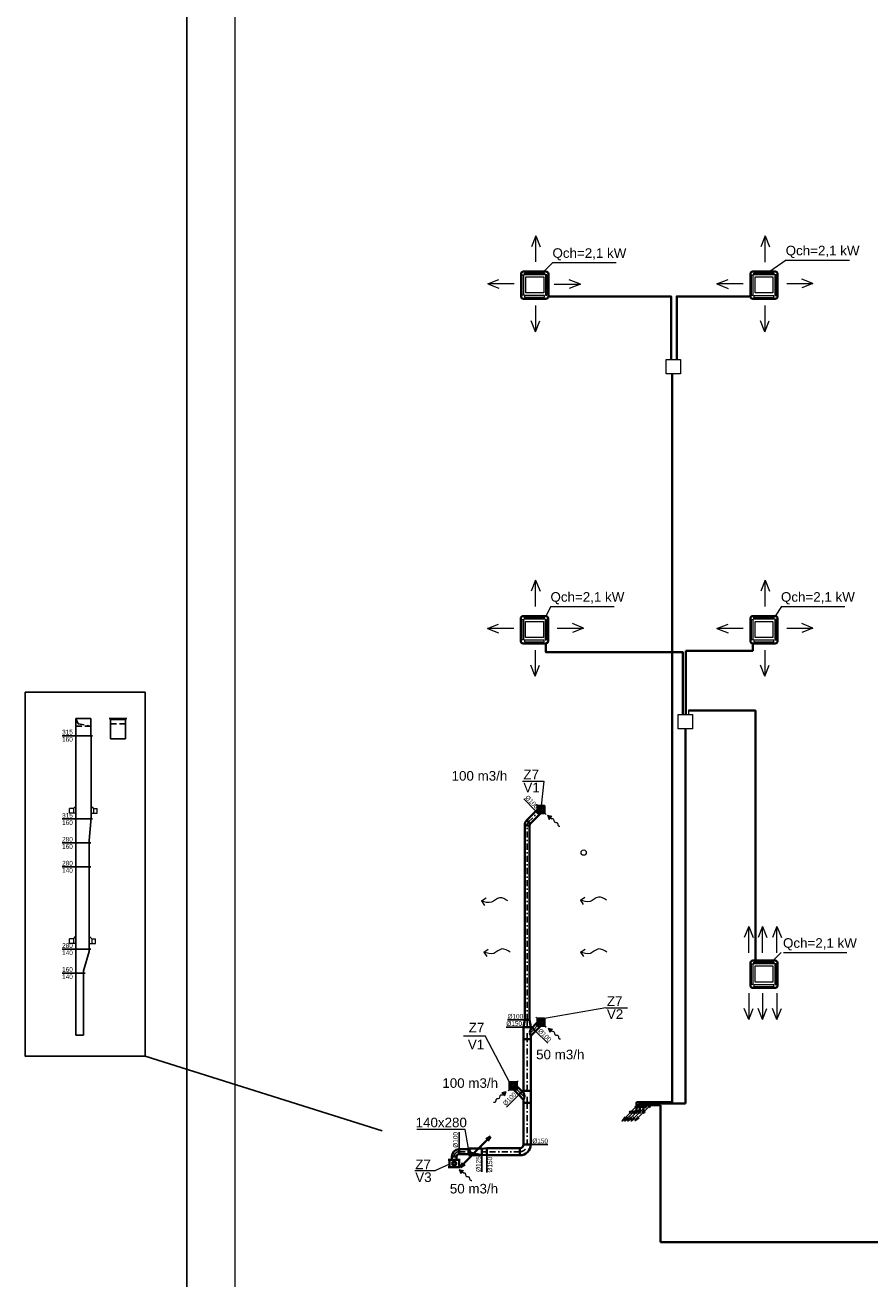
# Model space of a CAD drawing. Header units: millimetres. Extents: x 879679 to 2307614, y -211319 to 627407.
# Tile 23 of 36: x 1135860 to 1153528, y -164685 to -138483. Entities that reach past the tile are written whole.
import ezdxf
from ezdxf.enums import TextEntityAlignment as Align

# ---------------------------------------------------------------- set-up
doc = ezdxf.new("R2010")
doc.units = ezdxf.units.MM
doc.header["$LTSCALE"] = 10
doc.linetypes.add('DASHDOT', pattern=[25.4, 12.7, -6.35, 0, -6.35])
doc.linetypes.add('DASHED', pattern=[19.05, 12.7, -6.35])
doc.layers.add('AA_FORMÁTY NETISK', color=40, linetype='Continuous', plot=False)
doc.layers.add('VZT-netisk', color=71, linetype='Continuous', plot=False)
for name, color, linetype, lineweight in [('AA_FORMÁTY TISK', 7, 'Continuous', 15), ('CKSTENY_REZ', 6, 'Continuous', 50), ('Kóty_obecně', 7, 'Continuous', 25), ('Standard', 7, 'Continuous', 25), ('VZT-komponenty', 30, 'Continuous', 35), ('VZT-potrubi', 30, 'Continuous', 35), ('VZT-sipky', 50, 'Continuous', 15), ('ZAM_-_POHLEDY_Pero_č.__2', 7, 'Continuous', 13)]:
    doc.layers.add(name, color=color, linetype=linetype, lineweight=lineweight)
doc.layers.add('VZT-potrubi-popis', color=7, linetype='Continuous')
doc.styles.add('Arial_CE', font='arial.ttf')
doc.styles.get("Standard").update_dxf_attribs({"font": 'ic-simplex.shx', "width": 0.8})

# ---------------------------------------------------------------- blocks, each defined once
blk = doc.blocks.new('KOMPLEXNÍ OBJEKT_8')
at = {"layer": 'Standard', "color": 0, "linetype": 'Continuous', "lineweight": 35}
for p, q in [((-98133520, -465498230), (-98133050, -465498230)), ((-98133570, -465498750), (-98133570, -465498280)), ((-98133000, -465498280), (-98133000, -465498750)), ((-98133050, -465498800), (-98133520, -465498800))]:
    blk.add_line(p, q, dxfattribs=at)
at = {"layer": 'Standard', "color": 0, "linetype": 'Continuous', "lineweight": 13}
for points in [[(-98133545, -465498300), (-98133517, -465498300), (-98133517, -465498727), (-98133545, -465498727), (-98133545, -465498300)], [(-98133079, -465498261), (-98133079, -465498296), (-98133496, -465498296), (-98133496, -465498261), (-98133079, -465498261)], [(-98133097, -465498341), (-98133097, -465498676), (-98133472, -465498676), (-98133472, -465498341), (-98133097, -465498341)], [(-98133031, -465498300), (-98133058, -465498300), (-98133058, -465498727), (-98133031, -465498727), (-98133031, -465498300)], [(-98133079, -465498769), (-98133079, -465498734), (-98133496, -465498734), (-98133496, -465498769), (-98133079, -465498769)]]:
    blk.add_lwpolyline(points, close=True, dxfattribs=at)
at = {"layer": 'Standard', "color": 0, "linetype": 'Continuous', "lineweight": 35}
for centre, start, end in [((-98133520, -465498280), 90, 180), ((-98133050, -465498280), 0, 90), ((-98133520, -465498750), 180, 270), ((-98133050, -465498750), 270, 0)]:
    blk.add_arc(centre, 50, start, end, dxfattribs=at)
blk = doc.blocks.new('KOMPLEXNÍ OBJEKT_9')
at = {"layer": 'Standard', "color": 0, "linetype": 'Continuous', "lineweight": 35}
for p, q in [((-98137650, -465498230), (-98137180, -465498230)), ((-98137700, -465498750), (-98137700, -465498280)), ((-98137130, -465498280), (-98137130, -465498750)), ((-98137180, -465498800), (-98137650, -465498800))]:
    blk.add_line(p, q, dxfattribs=at)
at = {"layer": 'Standard', "color": 0, "linetype": 'Continuous', "lineweight": 13}
for points in [[(-98137675, -465498300), (-98137647, -465498300), (-98137647, -465498727), (-98137675, -465498727), (-98137675, -465498300)], [(-98137209, -465498261), (-98137209, -465498296), (-98137626, -465498296), (-98137626, -465498261), (-98137209, -465498261)], [(-98137227, -465498341), (-98137227, -465498676), (-98137602, -465498676), (-98137602, -465498341), (-98137227, -465498341)], [(-98137161, -465498300), (-98137188, -465498300), (-98137188, -465498727), (-98137161, -465498727), (-98137161, -465498300)], [(-98137209, -465498769), (-98137209, -465498734), (-98137626, -465498734), (-98137626, -465498769), (-98137209, -465498769)]]:
    blk.add_lwpolyline(points, close=True, dxfattribs=at)
at = {"layer": 'Standard', "color": 0, "linetype": 'Continuous', "lineweight": 35}
for centre, start, end in [((-98137650, -465498280), 90, 180), ((-98137180, -465498280), 0, 90), ((-98137650, -465498750), 180, 270), ((-98137180, -465498750), 270, 0)]:
    blk.add_arc(centre, 50, start, end, dxfattribs=at)
blk = doc.blocks.new('KOMPLEXNÍ OBJEKT_10')
at = {"layer": 'Standard', "color": 0, "linetype": 'Continuous', "lineweight": 35}
for p, q in [((-98133570, -465505480), (-98133570, -465505010)), ((-98133520, -465504960), (-98133050, -465504960)), ((-98133000, -465505010), (-98133000, -465505480)), ((-98133050, -465505530), (-98133520, -465505530))]:
    blk.add_line(p, q, dxfattribs=at)
at = {"layer": 'Standard', "color": 0, "linetype": 'Continuous', "lineweight": 13}
for points in [[(-98133545, -465505029), (-98133517, -465505029), (-98133517, -465505456), (-98133545, -465505456), (-98133545, -465505029)], [(-98133079, -465504991), (-98133079, -465505025), (-98133496, -465505025), (-98133496, -465504991), (-98133079, -465504991)], [(-98133031, -465505029), (-98133058, -465505029), (-98133058, -465505456), (-98133031, -465505456), (-98133031, -465505029)], [(-98133097, -465505070), (-98133097, -465505406), (-98133472, -465505406), (-98133472, -465505070), (-98133097, -465505070)], [(-98133079, -465505499), (-98133079, -465505464), (-98133496, -465505464), (-98133496, -465505499), (-98133079, -465505499)]]:
    blk.add_lwpolyline(points, close=True, dxfattribs=at)
at = {"layer": 'Standard', "color": 0, "linetype": 'Continuous', "lineweight": 35}
for centre, start, end in [((-98133520, -465505010), 90, 180), ((-98133050, -465505010), 0, 90), ((-98133520, -465505480), 180, 270), ((-98133050, -465505480), 270, 0)]:
    blk.add_arc(centre, 50, start, end, dxfattribs=at)
blk = doc.blocks.new('KOMPLEXNÍ OBJEKT_11')
at = {"layer": 'Standard', "color": 0, "linetype": 'Continuous', "lineweight": 35}
for p, q in [((-98137700, -465505480), (-98137700, -465505010)), ((-98137650, -465504960), (-98137180, -465504960)), ((-98137130, -465505010), (-98137130, -465505480)), ((-98137180, -465505530), (-98137650, -465505530))]:
    blk.add_line(p, q, dxfattribs=at)
at = {"layer": 'Standard', "color": 0, "linetype": 'Continuous', "lineweight": 13}
for points in [[(-98137675, -465505029), (-98137647, -465505029), (-98137647, -465505456), (-98137675, -465505456), (-98137675, -465505029)], [(-98137209, -465504991), (-98137209, -465505025), (-98137626, -465505025), (-98137626, -465504991), (-98137209, -465504991)], [(-98137161, -465505029), (-98137188, -465505029), (-98137188, -465505456), (-98137161, -465505456), (-98137161, -465505029)], [(-98137227, -465505070), (-98137227, -465505406), (-98137602, -465505406), (-98137602, -465505070), (-98137227, -465505070)], [(-98137209, -465505499), (-98137209, -465505464), (-98137626, -465505464), (-98137626, -465505499), (-98137209, -465505499)]]:
    blk.add_lwpolyline(points, close=True, dxfattribs=at)
at = {"layer": 'Standard', "color": 0, "linetype": 'Continuous', "lineweight": 35}
for centre, start, end in [((-98137650, -465505010), 90, 180), ((-98137180, -465505010), 0, 90), ((-98137650, -465505480), 180, 270), ((-98137180, -465505480), 270, 0)]:
    blk.add_arc(centre, 50, start, end, dxfattribs=at)
blk = doc.blocks.new('KOMPLEXNÍ OBJEKT_12')
at = {"layer": 'Standard', "color": 0, "linetype": 'Continuous', "lineweight": 35}
for p, q in [((-98133520, -465511620), (-98133050, -465511620)), ((-98133570, -465512140), (-98133570, -465511670)), ((-98133000, -465511670), (-98133000, -465512140)), ((-98133050, -465512190), (-98133520, -465512190))]:
    blk.add_line(p, q, dxfattribs=at)
at = {"layer": 'Standard', "color": 0, "linetype": 'Continuous', "lineweight": 13}
for points in [[(-98133545, -465511689), (-98133517, -465511689), (-98133517, -465512116), (-98133545, -465512116), (-98133545, -465511689)], [(-98133079, -465511651), (-98133079, -465511685), (-98133496, -465511685), (-98133496, -465511651), (-98133079, -465511651)], [(-98133097, -465511730), (-98133097, -465512066), (-98133472, -465512066), (-98133472, -465511730), (-98133097, -465511730)], [(-98133031, -465511689), (-98133058, -465511689), (-98133058, -465512116), (-98133031, -465512116), (-98133031, -465511689)], [(-98133079, -465512159), (-98133079, -465512124), (-98133496, -465512124), (-98133496, -465512159), (-98133079, -465512159)]]:
    blk.add_lwpolyline(points, close=True, dxfattribs=at)
at = {"layer": 'Standard', "color": 0, "linetype": 'Continuous', "lineweight": 35}
for centre, start, end in [((-98133520, -465511670), 90, 180), ((-98133050, -465511670), 0, 90), ((-98133520, -465512140), 180, 270), ((-98133050, -465512140), 270, 0)]:
    blk.add_arc(centre, 50, start, end, dxfattribs=at)
blk = doc.blocks.new('KOMPLEXNÍ OBJEKT_19')
at = {"layer": 'Standard', "color": 0, "linetype": 'Continuous', "lineweight": 13}
for p, q in [((-98135316, -465514761), (-98135676, -465515122)), ((-98135406, -465514823), (-98135316, -465514761)), ((-98135316, -465514761), (-98135376, -465514849)), ((-98135615, -465515032), (-98135676, -465515122)), ((-98135676, -465515122), (-98135588, -465515062))]:
    blk.add_line(p, q, dxfattribs=at)
blk = doc.blocks.new('KOMPLEXNÍ OBJEKT_20')
at = {"layer": 'Standard', "color": 0, "linetype": 'Continuous', "lineweight": 13}
for p, q in [((-98135402, -465514767), (-98135763, -465515128)), ((-98135492, -465514829), (-98135402, -465514767)), ((-98135402, -465514767), (-98135462, -465514856)), ((-98135701, -465515038), (-98135763, -465515128)), ((-98135763, -465515128), (-98135675, -465515068))]:
    blk.add_line(p, q, dxfattribs=at)
blk = doc.blocks.new('KOMPLEXNÍ OBJEKT_21')
at = {"layer": 'Standard', "color": 0, "linetype": 'Continuous', "lineweight": 13}
for p, q in [((-98135472, -465514767), (-98135833, -465515128)), ((-98135562, -465514829), (-98135472, -465514767)), ((-98135472, -465514767), (-98135532, -465514856)), ((-98135771, -465515038), (-98135833, -465515128)), ((-98135833, -465515128), (-98135745, -465515068))]:
    blk.add_line(p, q, dxfattribs=at)
blk = doc.blocks.new('KOMPLEXNÍ OBJEKT_22')
at = {"layer": 'Standard', "color": 0, "linetype": 'Continuous', "lineweight": 13}
for p, q in [((-98135532, -465514767), (-98135893, -465515128)), ((-98135622, -465514829), (-98135532, -465514767)), ((-98135532, -465514767), (-98135592, -465514856)), ((-98135831, -465515038), (-98135893, -465515128)), ((-98135893, -465515128), (-98135805, -465515068))]:
    blk.add_line(p, q, dxfattribs=at)
blk = doc.blocks.new('KOMPLEXNÍ OBJEKT_23')
at = {"layer": 'Standard', "color": 0, "linetype": 'Continuous', "lineweight": 13}
for p, q in [((-98135592, -465514767), (-98135953, -465515128)), ((-98135682, -465514829), (-98135592, -465514767)), ((-98135592, -465514767), (-98135652, -465514856)), ((-98135891, -465515038), (-98135953, -465515128)), ((-98135953, -465515128), (-98135865, -465515068))]:
    blk.add_line(p, q, dxfattribs=at)
blk = doc.blocks.new('*U131', base_point=(0, 75))
at = {"color": 0, "lineweight": -2}
for p, q in [((0, 225), (0, 75)), ((0, 225), (0, 225)), ((0, 75), (0, 75)), ((75, 0), (225, 0)), ((75, 0), (75, 0)), ((225, 0), (225, 0))]:
    blk.add_line(p, q, dxfattribs=at)
at = {"color": 2, "linetype": 'DASHDOT', "lineweight": 25}
for p, q in [((0, 150), (0, 150)), ((150, 0), (150, 0))]:
    blk.add_line(p, q, dxfattribs=at)
at = {"color": 0, "lineweight": -2}
for radius in [225, 75]:
    blk.add_arc((0, 0), radius, 0, 90, dxfattribs=at)
at = {"color": 2, "linetype": 'DASHDOT', "lineweight": 25}
blk.add_arc((0, 0), 150, 0, 90, dxfattribs=at)
blk = doc.blocks.new('*U127', base_point=(0, 50))
at = {"color": 0, "lineweight": -2}
for p, q in [((0, 150), (0, 50)), ((0, 150), (0, 150)), ((0, 50), (0, 50)), ((50, 0), (150, 0)), ((50, 0), (50, 0)), ((150, 0), (150, 0))]:
    blk.add_line(p, q, dxfattribs=at)
at = {"color": 2, "linetype": 'DASHDOT', "lineweight": 25}
for p, q in [((0, 100), (0, 100)), ((100, 0), (100, 0))]:
    blk.add_line(p, q, dxfattribs=at)
at = {"color": 0, "lineweight": -2}
for radius in [150, 50]:
    blk.add_arc((0, 0), radius, 0, 90, dxfattribs=at)
at = {"color": 2, "linetype": 'DASHDOT', "lineweight": 25}
blk.add_arc((0, 0), 100, 0, 90, dxfattribs=at)
blk = doc.blocks.new('*U122', base_point=(250, 150))
at = {"color": 0, "linetype": 'ByBlock', "lineweight": -2}
for p, q in [((0, 150), (0, 0)), ((0, 150), (67, 150)), ((250, 0), (0, 0)), ((67, 150), (167, 250)), ((167, 250), (238, 180)), ((238, 180), (208, 150)), ((208, 150), (250, 150)), ((250, 150), (250, 0))]:
    blk.add_line(p, q, dxfattribs=at)
at = {"color": 2, "linetype": 'DASHDOT', "lineweight": 25}
for p, q in [((0, 75), (250, 75)), ((202, 215), (63, 75))]:
    blk.add_line(p, q, dxfattribs=at)
at = {"color": 0, "linetype": 'ByBlock', "lineweight": -2}
blk.add_arc((138, 291), 158, 243.4349, 296.5651, dxfattribs=at)
blk = doc.blocks.new('*U93')
at = {"color": 2, "linetype": 'DASHDOT', "lineweight": 25}
for p, q in [((-106, 0), (106, 0)), ((0, 106), (0, -106))]:
    blk.add_line(p, q, dxfattribs=at)
at = {"color": 0, "linetype": 'ByBlock', "lineweight": -2}
for radius in [75.6, 50]:
    blk.add_circle((0, 0), radius, dxfattribs=at)
blk = doc.blocks.new('*U111')
at = {"color": 0, "linetype": 'ByBlock', "lineweight": -2}
for p, q in [((100, 100), (0, 100)), ((0, 0), (0, 100)), ((0, 0), (100, 0))]:
    blk.add_line(p, q, dxfattribs=at)
at = {"color": 2, "linetype": 'DASHDOT', "lineweight": 25}
for p, q in [((0, 50), (250, 50)), ((100, 200), (100, -100))]:
    blk.add_line(p, q, dxfattribs=at)
at = {"color": 2, "linetype": 'DASHED', "lineweight": 25}
for centre, radius, start, end in [((100, 50), 50, 90, 270), ((150, 50), 70.7, 135, 225)]:
    blk.add_arc(centre, radius, start, end, dxfattribs=at)
at = {"color": 0, "linetype": 'ByBlock', "lineweight": -2}
blk.add_arc((100, 50), 50, 270, 90, dxfattribs=at)
blk = doc.blocks.new('*U85', base_point=(28, -713))
at = {"linetype": 'ByBlock'}
blk.add_hatch(color=0, dxfattribs=at).paths.add_polyline_path([(791, -713), (614, -619), (614, -808)])
at = {"color": 0, "linetype": 'ByBlock', "lineweight": -2}
for p, q in [((551, -713), (614, -713)), ((791, -713), (614, -619)), ((614, -619), (614, -808)), ((791, -713), (614, -808))]:
    blk.add_line(p, q, dxfattribs=at)
blk.add_lwpolyline([(551, -713), (527, -744), (503, -758), (479, -760), (455, -751), (432, -737), (410, -721), (388, -706), (367, -696), (348, -693), (329, -696), (311, -705), (293, -716), (276, -728), (260, -738), (243, -746), (227, -749), (211, -746), (195, -738), (179, -727), (162, -713), (146, -700), (130, -689), (114, -681), (98, -678), (81, -681), (65, -689), (49, -699), (32, -711), (28, -713)], dxfattribs=at)
blk = doc.blocks.new('*U125', base_point=(0, -75))
at = {"color": 0, "linetype": 'ByBlock', "lineweight": -2}
for p, q in [((0, 75), (150, 50)), ((0, 75), (0, -75)), ((0, 75), (0, 75)), ((150, 50), (150, -50)), ((150, 50), (150, 50)), ((150, -50), (0, -75)), ((0, -75), (0, -75)), ((150, -50), (150, -50))]:
    blk.add_line(p, q, dxfattribs=at)
at = {"color": 2, "linetype": 'DASHDOT', "lineweight": 25}
blk.add_line((0, 0), (150, 0), dxfattribs=at)
blk = doc.blocks.new('*U138', base_point=(140, 0))
at = {"linetype": 'ByBlock'}
for points in [[(45, 235), (0, 280), (0, 0)], [(140, 280), (0, 280), (45, 235)]]:
    blk.add_hatch(color=0, dxfattribs=at).paths.add_polyline_path(points)
at = {"color": 0, "linetype": 'ByBlock', "lineweight": -2}
for p, q in [((0, 0), (0, 280)), ((0, 280), (140, 280)), ((140, 280), (45, 235)), ((140, 280), (140, 0)), ((45, 235), (0, 0)), ((140, 0), (0, 0))]:
    blk.add_line(p, q, dxfattribs=at)
blk = doc.blocks.new('*U139', base_point=(0, 50))
at = {"color": 0, "linetype": 'ByBlock', "lineweight": -2}
for p, q in [((0, 100), (0, 0)), ((199.733, 100), (0, 100)), ((0, 0), (199.733, 0)), ((199.733, 0), (199.733, 100))]:
    blk.add_line(p, q, dxfattribs=at)
at = {"color": 2, "linetype": 'DASHDOT', "lineweight": 25}
blk.add_line((0, 50), (199.733, 50), dxfattribs=at)
blk = doc.blocks.new('*U140', base_point=(0, -75))
at = {"color": 0, "linetype": 'ByBlock', "lineweight": -2}
for p, q in [((0, 75), (100, 62.5)), ((0, 75), (0, -75)), ((0, 75), (0, 75)), ((100, 62.5), (100, -62.5)), ((100, 62.5), (100, 62.5)), ((100, -62.5), (0, -75)), ((0, -75), (0, -75)), ((100, -62.5), (100, -62.5))]:
    blk.add_line(p, q, dxfattribs=at)
at = {"color": 2, "linetype": 'DASHDOT', "lineweight": 25}
blk.add_line((0, 0), (100, 0), dxfattribs=at)
blk = doc.blocks.new('*U141', base_point=(694.7, 75))
at = {"color": 0, "linetype": 'ByBlock', "lineweight": -2}
for p, q in [((0, 150), (0, 0)), ((694.7, 150), (0, 150)), ((0, 0), (694.7, 0)), ((694.7, 0), (694.7, 150))]:
    blk.add_line(p, q, dxfattribs=at)
at = {"color": 2, "linetype": 'DASHDOT', "lineweight": 25}
blk.add_line((0, 75), (694.7, 75), dxfattribs=at)
blk = doc.blocks.new('*U142', base_point=(870.127, 75))
at = {"color": 0, "linetype": 'ByBlock', "lineweight": -2}
for p, q in [((0, 150), (0, 0)), ((870.127, 150), (0, 150)), ((0, 0), (870.127, 0)), ((870.127, 0), (870.127, 150))]:
    blk.add_line(p, q, dxfattribs=at)
at = {"color": 2, "linetype": 'DASHDOT', "lineweight": 25}
blk.add_line((0, 75), (870.127, 75), dxfattribs=at)
blk = doc.blocks.new('*U143', base_point=(0, 50))
at = {"color": 0, "linetype": 'ByBlock', "lineweight": -2}
for p, q in [((0, 100), (0, 0)), ((115.96, 100), (0, 100)), ((0, 0), (115.96, 0)), ((115.96, 0), (115.96, 100))]:
    blk.add_line(p, q, dxfattribs=at)
at = {"color": 2, "linetype": 'DASHDOT', "lineweight": 25}
blk.add_line((0, 50), (115.96, 50), dxfattribs=at)
blk = doc.blocks.new('*U144', base_point=(0, 50))
at = {"color": 0, "linetype": 'ByBlock', "lineweight": -2}
for p, q in [((0, 100), (0, 0)), ((113.532, 100), (0, 100)), ((0, 0), (113.532, 0)), ((113.532, 0), (113.532, 100))]:
    blk.add_line(p, q, dxfattribs=at)
at = {"color": 2, "linetype": 'DASHDOT', "lineweight": 25}
blk.add_line((0, 50), (113.532, 50), dxfattribs=at)
blk = doc.blocks.new('*U145', base_point=(1083.175, 75))
at = {"color": 0, "linetype": 'ByBlock', "lineweight": -2}
for p, q in [((0, 150), (0, 0)), ((1083.175, 150), (0, 150)), ((0, 0), (1083.175, 0)), ((1083.175, 0), (1083.175, 150))]:
    blk.add_line(p, q, dxfattribs=at)
at = {"color": 2, "linetype": 'DASHDOT', "lineweight": 25}
blk.add_line((0, 75), (1083.175, 75), dxfattribs=at)
blk = doc.blocks.new('*U146', base_point=(100, 0))
at = {"color": 0, "lineweight": -2}
for p, q in [((106, 106), (35, 35)), ((35, 35), (35, 35)), ((50, 0), (150, 0)), ((50, 0), (50, 0)), ((106, 106), (106, 106)), ((150, 0), (150, 0))]:
    blk.add_line(p, q, dxfattribs=at)
at = {"color": 2, "linetype": 'DASHDOT', "lineweight": 25}
for p, q in [((71, 71), (71, 71)), ((100, 0), (100, 0))]:
    blk.add_line(p, q, dxfattribs=at)
at = {"color": 0, "lineweight": -2}
for radius in [50, 150]:
    blk.add_arc((0, 0), radius, 0, 45, dxfattribs=at)
at = {"color": 2, "linetype": 'DASHDOT', "lineweight": 25}
blk.add_arc((0, 0), 100, 0, 45, dxfattribs=at)
blk = doc.blocks.new('*U147', base_point=(270, 50))
at = {"color": 0, "linetype": 'ByBlock', "lineweight": -2}
for p, q in [((0, 100), (0, 0)), ((270, 100), (0, 100)), ((0, 0), (270, 0)), ((270, 0), (270, 100))]:
    blk.add_line(p, q, dxfattribs=at)
at = {"color": 2, "linetype": 'DASHDOT', "lineweight": 25}
blk.add_line((0, 50), (270, 50), dxfattribs=at)
blk = doc.blocks.new('*U148', base_point=(0, 50))
at = {"color": 0, "linetype": 'ByBlock', "lineweight": -2}
for p, q in [((0, 100), (0, 0)), ((4066, 100), (0, 100)), ((0, 0), (4066, 0)), ((4066, 0), (4066, 100))]:
    blk.add_line(p, q, dxfattribs=at)
at = {"color": 2, "linetype": 'DASHDOT', "lineweight": 25}
blk.add_line((0, 50), (4066, 50), dxfattribs=at)
blk = doc.blocks.new('*U103', base_point=(137, -614))
at = {"color": 0, "linetype": 'ByBlock', "lineweight": -2}
for p, q in [((137, -614), (586, -614)), ((586, -614), (485, -589)), ((586, -614), (485, -639))]:
    blk.add_line(p, q, dxfattribs=at)
blk = doc.blocks.new('*U383')
at = {"color": 0, "linetype": 'ByBlock', "lineweight": -2}
for p, q in [((0, 160), (0, 190)), ((1300, 160), (0, 160)), ((0, 160), (0, 0)), ((0, 0), (1300, 0)), ((0, 0), (0, -30)), ((1300, 0), (1300, 160))]:
    blk.add_line(p, q, dxfattribs=at)
blk = doc.blocks.new('*U384', base_point=(500, 0))
at = {"color": 0, "linetype": 'ByBlock', "lineweight": -2}
for p, q in [((0, 0), (0, 30)), ((0, 0), (0, 0)), ((0, -160), (0, 0)), ((0, 0), (500, 0)), ((500, 0), (500, 30)), ((500, 0), (500, 0)), ((500, 0), (500, -280)), ((50, -160), (0, -160)), ((0, -160), (0, -160)), ((0, -160), (0, -190)), ((450, -280), (50, -160)), ((450, -280), (500, -280)), ((500, -280), (500, -310)), ((500, -280), (500, -280))]:
    blk.add_line(p, q, dxfattribs=at)
blk = doc.blocks.new('*U385')
at = {"color": 0, "linetype": 'ByBlock', "lineweight": -2}
for p, q in [((0, 280), (0, 310)), ((1720, 280), (0, 280)), ((0, 280), (0, 0)), ((1720, 280), (1720, 310)), ((1720, 0), (1720, 280)), ((0, 0), (0, -30)), ((0, 0), (1720, 0)), ((1720, 0), (1720, -30))]:
    blk.add_line(p, q, dxfattribs=at)
blk = doc.blocks.new('*U386', base_point=(500, 280))
at = {"color": 0, "linetype": 'ByBlock', "lineweight": -2}
for p, q in [((0, 280), (0, 310)), ((50, 280), (0, 280)), ((0, 0), (0, 280)), ((50, 280), (450, 280)), ((450, 280), (500, 280)), ((500, 280), (500, 310)), ((500, 0), (500, 280)), ((50, 0), (0, 0)), ((0, 0), (0, -30)), ((50, 0), (450, 0)), ((450, 0), (500, 0)), ((500, 0), (500, -30))]:
    blk.add_line(p, q, dxfattribs=at)
blk = doc.blocks.new('*U387', base_point=(500, 0))
at = {"color": 0, "linetype": 'ByBlock', "lineweight": -2}
for p, q in [((0, 0), (0, 30)), ((0, 0), (0, 0)), ((0, -280), (0, 0)), ((0, 0), (500, 0)), ((500, 0), (500, 30)), ((500, 0), (500, 0)), ((500, 0), (500, -315)), ((50, -280), (0, -280)), ((0, -280), (0, -280)), ((0, -280), (0, -310)), ((450, -315), (50, -280)), ((450, -315), (500, -315)), ((500, -315), (500, -345)), ((500, -315), (500, -315))]:
    blk.add_line(p, q, dxfattribs=at)
blk = doc.blocks.new('*U388', base_point=(360, 315))
at = {"color": 0, "linetype": 'ByBlock', "lineweight": -2}
for p, q in [((0, 315), (0, 345)), ((0, 315), (0, 315)), ((0, 315), (360, 315)), ((0, 315), (0, 0)), ((360, 315), (360, 0)), ((0, 0), (0, 0)), ((0, 0), (0, -30)), ((200, 0), (0, 0)), ((360, 0), (200, 0))]:
    blk.add_line(p, q, dxfattribs=at)
at = {"color": 2, "linetype": 'DASHED', "lineweight": 25}
for p, q in [((200, 315), (200, 0)), ((200, 0), (200, 315)), ((250, 265), (200, 0)), ((360, 315), (250, 265))]:
    blk.add_line(p, q, dxfattribs=at)
blk = doc.blocks.new('*U389', base_point=(0, 158))
at = {"color": 0, "linetype": 'ByBlock', "lineweight": -2}
for p, q in [((0, 315), (0, 345)), ((1740, 315), (0, 315)), ((0, 315), (0, 0)), ((1740, 315), (1740, 345)), ((1740, 0), (1740, 315)), ((0, 0), (0, -30)), ((0, 0), (1740, 0)), ((1740, 0), (1740, -30))]:
    blk.add_line(p, q, dxfattribs=at)
blk = doc.blocks.new('*U390', base_point=(75, 0))
at = {"color": 0, "linetype": 'ByBlock', "lineweight": -2}
for p, q in [((0, 224), (0, -24)), ((150, 200), (0, 200)), ((0, 0), (150, 0)), ((150, -24), (150, 224))]:
    blk.add_line(p, q, dxfattribs=at)
at = {"color": 2, "linetype": 'ByBlock', "lineweight": 25}
for p, q in [((125, 100), (50, 143)), ((50, 143), (50, 57)), ((50, 57), (125, 100))]:
    blk.add_line(p, q, dxfattribs=at)
blk.add_circle((75, 100), 50, dxfattribs=at)
blk = doc.blocks.new('*U418', base_point=(426, 158))
at = {"color": 0, "linetype": 'ByBlock', "lineweight": -2}
for p, q in [((0, 315), (0, 345)), ((0, 315), (0, 0)), ((0, 315), (426, 315)), ((426, 315), (426, 0)), ((0, -30), (0, 0)), ((0, 0), (426, 0))]:
    blk.add_line(p, q, dxfattribs=at)
at = {"color": 2, "linetype": 'ByBlock', "lineweight": 25}
blk.add_line((22, 315), (22, 0), dxfattribs=at)
at = {"color": 2, "linetype": 'DASHED', "lineweight": 25}
blk.add_line((111, 0), (111, 315), dxfattribs=at)

msp = doc.modelspace()

# ---------------------------------------------------------------- linework, layer by layer
at = {"layer": 'AA_FORMÁTY NETISK'}
msp.add_lwpolyline([(1139245, -112281), (1139245, -196381), (1181245, -196381), (1181245, -112281)], close=True, dxfattribs=at)
at = {"layer": 'AA_FORMÁTY TISK'}
msp.add_lwpolyline([(1140245, -113281), (1140245, -195381), (1180245, -195381), (1180245, -113281)], close=True, dxfattribs=at)
at = {"layer": 'CKSTENY_REZ', "color": 0, "linetype": 'Continuous', "lineweight": 13}
for p, q in [((1145062.3, -161565.1), (1144050.2, -161565.1)), ((1145134.4, -161956.5), (1145062.3, -161565.1))]:
    msp.add_line(p, q, dxfattribs=at)
at = {"layer": 'Standard', "color": 0, "linetype": 'Continuous', "lineweight": 13, "ltscale": 1000}
for p, q in [((1146543, -142884.1, 3150), (1146450.9, -143115.7, 3150)), ((1146543, -143434.1, 3150), (1146543, -142884.1, 3150)), ((1146543, -142884.1, 3150), (1146635.1, -143115.7, 3150)), ((1151337, -142884.5, 3150), (1151244.8, -143116.1, 3150)), ((1151337, -143434.5, 3150), (1151337, -142884.5, 3150)), ((1151337, -142884.5, 3150), (1151429.1, -143116.1, 3150)), ((1146899.1, -143445.7, 3150), (1146711.2, -143633.6, 3150)), ((1146899.1, -143445.7, 3150), (1148223.2, -143445.7, 3150)), ((1151775.1, -143393.3, 3150), (1151433.1, -143634, 3150)), ((1151775.1, -143393.3, 3150), (1153099.2, -143393.3, 3150)), ((1145534.8, -143892.4, 3150), (1145766.3, -143800.3, 3150)), ((1147472.8, -143895.6), (1147241.2, -143803.5)), ((1150328.7, -143892.8, 3150), (1150560.3, -143800.6, 3150)), ((1152336.6, -143884.1, 3150), (1152105, -143792, 3150)), ((1146084.8, -143892.4, 3150), (1145534.8, -143892.4, 3150)), ((1145534.8, -143892.4, 3150), (1145766.3, -143984.5, 3150)), ((1146922.8, -143895.6), (1147472.8, -143895.6)), ((1147472.8, -143895.6), (1147241.2, -143987.8)), ((1150878.7, -143892.8, 3150), (1150328.7, -143892.8, 3150)), ((1150328.7, -143892.8, 3150), (1150560.3, -143984.9, 3150)), ((1151786.6, -143884.1, 3150), (1152336.6, -143884.1, 3150)), ((1152336.6, -143884.1, 3150), (1152105, -143976.3, 3150)), ((1146534.4, -144342, 3150), (1146534.4, -144892, 3150)), ((1151328.3, -144342.4, 3150), (1151328.3, -144892.4, 3150)), ((1146534.4, -144892, 3150), (1146442.3, -144660.4, 3150)), ((1146534.4, -144892, 3150), (1146626.5, -144660.4, 3150)), ((1151328.3, -144892.4, 3150), (1151236.2, -144660.8, 3150)), ((1151328.3, -144892.4, 3150), (1151420.5, -144660.8, 3150)), ((1146537, -150084.5, 3150), (1146444.8, -150316.1, 3150)), ((1146537, -150634.5, 3150), (1146537, -150084.5, 3150)), ((1146537, -150084.5, 3150), (1146629.1, -150316.1, 3150)), ((1151337, -150084.5, 3150), (1151244.8, -150316.1, 3150)), ((1151337, -150634.5, 3150), (1151337, -150084.5, 3150)), ((1151337, -150084.5, 3150), (1151429.1, -150316.1, 3150)), ((1146857, -150631.8, 3150), (1146746.9, -150834, 3150)), ((1146857, -150631.8, 3150), (1148181.1, -150631.8, 3150)), ((1151677, -150631.8, 3150), (1151546.9, -150834, 3150)), ((1151677, -150631.8, 3150), (1153001.1, -150631.8, 3150)), ((1145528.7, -151092.8, 3150), (1145760.3, -151000.6, 3150)), ((1146078.7, -151092.8, 3150), (1145528.7, -151092.8, 3150)), ((1145528.7, -151092.8, 3150), (1145760.3, -151184.9, 3150)), ((1146986.6, -151084.1, 3150), (1147536.6, -151084.1, 3150)), ((1147536.6, -151084.1, 3150), (1147305, -150992, 3150)), ((1147536.6, -151084.1, 3150), (1147305, -151176.3, 3150)), ((1150328.7, -151092.8, 3150), (1150560.3, -151000.6, 3150)), ((1150878.7, -151092.8, 3150), (1150328.7, -151092.8, 3150)), ((1150328.7, -151092.8, 3150), (1150560.3, -151184.9, 3150)), ((1151786.6, -151084.1, 3150), (1152336.6, -151084.1, 3150)), ((1152336.6, -151084.1, 3150), (1152105, -150992, 3150)), ((1152336.6, -151084.1, 3150), (1152105, -151176.3, 3150)), ((1146528.3, -151542.4, 3150), (1146528.3, -152092.4, 3150)), ((1151328.3, -151542.4, 3150), (1151328.3, -152092.4, 3150)), ((1146528.3, -152092.4, 3150), (1146436.2, -151860.8, 3150)), ((1146528.3, -152092.4, 3150), (1146620.5, -151860.8, 3150)), ((1151328.3, -152092.4, 3150), (1151236.2, -151860.8, 3150)), ((1151328.3, -152092.4, 3150), (1151420.5, -151860.8, 3150)), ((1146261.7, -154286), (1146711.7, -154286)), ((1146711.7, -154286), (1146649.8, -154799.8)), ((1150993, -157320.6, 3150), (1150900.8, -157552.2, 3150)), ((1150993, -157870.6, 3150), (1150993, -157320.6, 3150)), ((1150993, -157320.6, 3150), (1151085.1, -157552.2, 3150)), ((1151283, -157320.6, 3150), (1151190.8, -157552.2, 3150)), ((1151283, -157870.6, 3150), (1151283, -157320.6, 3150)), ((1151283, -157320.6, 3150), (1151375.1, -157552.2, 3150)), ((1151583, -157320.6, 3150), (1151490.8, -157552.2, 3150)), ((1151583, -157870.6, 3150), (1151583, -157320.6, 3150)), ((1151583, -157320.6, 3150), (1151675.1, -157552.2, 3150)), ((1151669.9, -157863.5, 3150), (1151482, -158051.4, 3150)), ((1151719.9, -157863.5, 3150), (1153044, -157863.5, 3150)), ((1150993, -158716.7, 3150), (1150993, -159266.7, 3150)), ((1151283, -158716.7, 3150), (1151283, -159266.7, 3150)), ((1151583, -158716.7, 3150), (1151583, -159266.7, 3150)), ((1148008, -159021.4), (1146724.8, -159244.6)), ((1148008, -159021.4), (1148458, -159021.4)), ((1150993, -159266.7, 3150), (1150900.8, -159035.1, 3150)), ((1150993, -159266.7, 3150), (1151085.1, -159035.1, 3150)), ((1151283, -159266.7, 3150), (1151190.8, -159035.1, 3150)), ((1151283, -159266.7, 3150), (1151375.1, -159035.1, 3150)), ((1151583, -159266.7, 3150), (1151490.8, -159035.1, 3150)), ((1151583, -159266.7, 3150), (1151675.1, -159035.1, 3150)), ((1145031.6, -159606.8), (1145481.6, -159606.8)), ((1145991.8, -160576.5), (1145481.6, -159606.8)), ((1144011.4, -162419.8), (1144441.4, -162419.8)), ((1144734.6, -162285.6), (1144441.4, -162419.8))]:
    msp.add_line(p, q, dxfattribs=at)
at = {"layer": 'Standard', "color": 6, "linetype": 'Continuous', "lineweight": 35, "ltscale": 1000}
for p, q in [((1149388.8, -145769.3), (1149388.8, -160990.9)), ((1149613.3, -151935), (1149613.3, -152888.5)), ((1149670.5, -153188.5), (1149670.5, -161019.2)), ((1149388.8, -160990.9), (1148644.4, -160990.9)), ((1148644.4, -161200.1), (1148644.4, -160990.9)), ((1148815.2, -161019.2), (1148714.4, -161019.2)), ((1148714.4, -161200.1), (1148714.4, -161019.2)), ((1149148.1, -161053.5), (1148794.4, -161053.5)), ((1148794.4, -161200.1), (1148794.4, -161053.5)), ((1149670.5, -161019.2), (1148815.2, -161019.2)), ((1149148.1, -163919.9), (1149148.1, -161053.5))]:
    msp.add_line(p, q, dxfattribs=at)
at = {"layer": 'Standard', "color": 6, "linetype": 'Continuous', "lineweight": 13, "ltscale": 1000}
msp.add_line((1149736.9, -152808.4), (1149736.9, -152888.5), dxfattribs=at)
at = {"layer": 'Standard', "color": 6, "linetype": 'Continuous', "lineweight": 35, "ltscale": 1000, "elevation": 3150}
for points in [[(1146802.9, -144153.6), (1149369.1, -144153.6), (1149369.1, -145469.3)], [(1151026.9, -144154), (1149486.3, -144154), (1149486.3, -145469.3)], [(1146746.9, -151404), (1146746.9, -151585.2), (1149613.3, -151585.2), (1149613.3, -152888.5)], [(1151076.9, -151404), (1151076.9, -151558.2), (1149679.3, -151558.2)]]:
    msp.add_lwpolyline(points, dxfattribs=at)
at = {"layer": 'Standard', "color": 0, "linetype": 'Continuous', "lineweight": 13}
for points in [[(1149267.2, -145469.3), (1149567.2, -145469.3), (1149567.2, -145769.3), (1149267.2, -145769.3), (1149267.2, -145469.3)], [(1149520.5, -152888.5), (1149820.5, -152888.5), (1149820.5, -153188.5), (1149520.5, -153188.5), (1149520.5, -152888.5)], [(1149520.5, -152888.5), (1149820.5, -152888.5), (1149820.5, -153188.5), (1149520.5, -153188.5), (1149520.5, -152888.5)]]:
    msp.add_lwpolyline(points, close=True, dxfattribs=at)
at = {"layer": 'Standard', "color": 6, "linetype": 'Continuous', "lineweight": 35, "ltscale": 1000}
for points in [[(1149679.3, -152888.5), (1149679.3, -151558.2)], [(1149736.9, -152808.4), (1151134, -152808.4), (1151134, -158034)], [(1153781.2, -163919.9), (1149148.1, -163919.9)]]:
    msp.add_lwpolyline(points, dxfattribs=at)
at = {"layer": 'Standard', "color": 0, "linetype": 'Continuous', "lineweight": 13}
for centre in [(1148524.4, -161200.1), (1148584.4, -161200.1), (1148644.4, -161200.1), (1148714.4, -161200.1), (1148794.4, -161200.1)]:
    msp.add_circle(centre, 25, dxfattribs=at)
at = {"layer": 'VZT-komponenty', "color": 10}
for p, q in [((1144784.6, -162196.5), (1144784.6, -162126.5)), ((1144784.6, -162126.5), (1144884.6, -162126.5)), ((1144884.6, -162126.5), (1144884.6, -162196.5)), ((1144784.6, -162196.5), (1144914.6, -162196.5)), ((1144884.6, -162196.5), (1144914.6, -162196.5))]:
    msp.add_line(p, q, dxfattribs=at)
at = {"layer": 'VZT-komponenty'}
msp.add_line((1144754.6, -162196.5), (1144784.6, -162196.5), dxfattribs=at)
at = {"layer": 'VZT-komponenty', "color": 10}
for points in [[(1146574.8, -154799.2), (1146724.8, -154799.2), (1146724.8, -154949.2), (1146574.8, -154949.2)], [(1146574.8, -159244), (1146724.8, -159244), (1146724.8, -159394), (1146574.8, -159394)], [(1146141.5, -160575.6), (1145991.5, -160575.6), (1145991.5, -160725.6), (1146141.5, -160725.6)]]:
    msp.add_lwpolyline(points, close=True, dxfattribs=at)
at = {"layer": 'VZT-netisk', "color": 2}
for p, q in [((1136923.2, -153333.5), (1136635.2, -153333.5)), ((1136923.2, -155073.5), (1136635.2, -155073.5)), ((1136923.2, -155573.5), (1136635.2, -155573.5)), ((1136923.2, -156073.5), (1136635.2, -156073.5)), ((1136923.2, -157793.5), (1136635.2, -157793.5)), ((1136923.2, -158293.5), (1136635.2, -158293.5))]:
    msp.add_line(p, q, dxfattribs=at)
at = {"layer": 'VZT-netisk', "color": 0, "linetype": 'Continuous', "lineweight": 13}
for p, q in [((1136873.2, -154854.1), (1136792.4, -154854.1)), ((1136792.4, -154954.1), (1136792.4, -154854.1)), ((1136873.2, -154854.1), (1136923.2, -154804)), ((1136873.2, -154854.1), (1136873.2, -154954.1)), ((1137288.3, -154855.4), (1137238.2, -154805.3)), ((1136923.2, -154954.1), (1136792.4, -154954.1)), ((1137238.2, -154955.4), (1137369.1, -154955.4)), ((1137288.3, -154855.4), (1137369.1, -154855.4)), ((1137288.3, -154855.4), (1137288.3, -154955.4)), ((1137369.1, -154955.4), (1137369.1, -154855.4)), ((1136792.4, -157675.4), (1136792.4, -157575.4)), ((1136873.2, -157575.4), (1136792.4, -157575.4)), ((1136923.2, -157675.4), (1136792.4, -157675.4)), ((1136873.2, -157575.4), (1136923.2, -157525.3)), ((1136873.2, -157575.4), (1136873.2, -157675.4)), ((1137253.3, -157575.4), (1137203.2, -157525.3)), ((1137203.2, -157675.4), (1137334.1, -157675.4)), ((1137253.3, -157575.4), (1137334.1, -157575.4)), ((1137253.3, -157575.4), (1137253.3, -157675.4)), ((1137334.1, -157675.4), (1137334.1, -157575.4))]:
    msp.add_line(p, q, dxfattribs=at)
at = {"layer": 'VZT-netisk'}
msp.add_lwpolyline([(1135859.7, -152424.7), (1138369.6, -152424.7), (1138369.6, -160029), (1135859.7, -160029)], close=True, dxfattribs=at)
msp.add_lwpolyline([(1138369.6, -160029), (1143330, -161593)], dxfattribs=at)
at = {"layer": 'VZT-potrubi-popis', "color": 2}
for p, q in [((1146543.7, -154910.2), (1146289.1, -154655.6)), ((1146309.1, -159273.2), (1145949.1, -159273.2)), ((1146284.1, -159423.2), (1145924.1, -159423.2)), ((1146534.3, -159506.1), (1146788.9, -159760.7)), ((1146183.9, -160839.3), (1145929.3, -161093.9)), ((1144934.6, -161976.5), (1144934.6, -161616.5)), ((1146434.1, -161876.5), (1146794.1, -161876.5)), ((1145414.4, -162089), (1145414.4, -162449)), ((1145514.4, -162101.5), (1145514.4, -162461.5))]:
    msp.add_line(p, q, dxfattribs=at)
at = {"layer": 'VZT-sipky', "ltscale": 1000}
for p, q in [((1145407.5, -156786.6), (1145501.8, -156724.4)), ((1145407.5, -156786.6), (1145468, -156878.4)), ((1147472.3, -156770.9), (1147566.7, -156708.7)), ((1147472.3, -156770.9), (1147532.8, -156862.7)), ((1145453.4, -157855), (1145547.7, -157792.9)), ((1145453.4, -157855), (1145513.9, -157946.9)), ((1147475, -157855), (1147569.3, -157792.9)), ((1147475, -157855), (1147535.5, -157946.9))]:
    msp.add_line(p, q, dxfattribs=at)
at = {"layer": 'VZT-sipky', "start_tangent": (-0.8459276, 0.5332978), "end_tangent": (-0.9460056, 0.3241504)}
for points in [[(1145956, -156786.6), (1145783.6, -156721.8), (1145613.4, -156813.1), (1145407.5, -156786.6)], [(1148020.8, -156770.9), (1147848.4, -156706.1), (1147678.2, -156797.4), (1147472.3, -156770.9)], [(1146001.9, -157855), (1145829.5, -157790.3), (1145659.3, -157881.5), (1145453.4, -157855)], [(1148023.5, -157855), (1147851.1, -157790.3), (1147680.9, -157881.5), (1147475, -157855)]]:
    msp.add_spline(points, degree=3, dxfattribs=at)
at = {"layer": 'ZAM_-_POHLEDY_Pero_č.__2', "color": 10, "linetype": 'Continuous', "lineweight": 25}
msp.add_lwpolyline([(1145134.4, -162096.5), (1145134.4, -161956.5), (1145414.4, -161956.5), (1145414.4, -162096.5), (1145134.4, -162096.5)], close=True, dxfattribs=at)
at = {"layer": 'ZAM_-_POHLEDY_Pero_č.__2', "color": 0, "linetype": 'Continuous', "lineweight": 13}
msp.add_circle((1147541.7, -155775.9), 55, dxfattribs=at)
msp.add_circle((1147541.7, -155775.9), 55, dxfattribs=at)

# ---------------------------------------------------------------- block references
at = {"layer": 'Standard', "color": 0, "linetype": 'Continuous', "lineweight": 13}
for name, p in [('KOMPLEXNÍ OBJEKT_9', (99283932.8, 465354596.5, 3150)), ('KOMPLEXNÍ OBJEKT_8', (99284596.8, 465354596.1, 3150)), ('KOMPLEXNÍ OBJEKT_11', (99283926.8, 465354125.6, 3150)), ('KOMPLEXNÍ OBJEKT_10', (99284596.8, 465354125.6, 3150)), ('KOMPLEXNÍ OBJEKT_12', (99284596.8, 465353585.6, 3150)), ('KOMPLEXNÍ OBJEKT_23', (99284290.5, 465353741.2)), ('KOMPLEXNÍ OBJEKT_22', (99284290.5, 465353741.2)), ('KOMPLEXNÍ OBJEKT_21', (99284290.5, 465353741.2)), ('KOMPLEXNÍ OBJEKT_20', (99284290.5, 465353741.2)), ('KOMPLEXNÍ OBJEKT_19', (99284290.5, 465353741.2))]:
    msp.add_blockref(name, p, dxfattribs=at)
at = {"layer": 'VZT-komponenty', "color": 10}
for name, p, rotation in [('*U93', (1146649.8, -154874.8), 45.00000000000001), ('*U93', (1146649.8, -159319.6), 45.00000000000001), ('*U390', (1144934.6, -162271.5), 89.99999999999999)]:
    msp.add_blockref(name, p, dxfattribs=dict(at, rotation=rotation))
at = {"layer": 'VZT-komponenty', "color": 10, "xscale": -1, "rotation": 315}
msp.add_blockref('*U93', (1146066.5, -160651.2), dxfattribs=at)
at = {"layer": 'VZT-netisk'}
for name, p, rotation in [('*U388', (1136923.2, -152973.5), 90), ('*U418', (1137803.7, -153399.1), 270), ('*U389', (1137080.7, -155073.5), 90), ('*U387', (1136923.2, -155073.5), 90), ('*U386', (1136923.2, -155573.5), 89.99999999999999), ('*U385', (1137203.2, -157793.5), 90), ('*U384', (1136923.2, -157793.5), 90), ('*U383', (1136923.2, -158293.5), 270)]:
    msp.add_blockref(name, p, dxfattribs=dict(at, rotation=rotation))
at = {"layer": 'VZT-potrubi', "color": 10}
for name, p, rotation in [('*U111', (1146614.4, -154980.9), 45.00000000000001), ('*U146', (1146388.4, -155136.2), 134.9999999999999), ('*U147', (1146579.1, -154945.5), 44.99999999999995), ('*U148', (1146359.1, -159273.2), 90), ('*U125', (1146434.1, -159423.2), 90), ('*U111', (1146614.4, -159425.7), 45.00000000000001), ('*U144', (1146499, -159470.8), 45), ('*U145', (1146359.1, -159673.2), 90), ('*U143', (1146219.2, -160803.9), 135), ('*U122', (1146284.1, -160756.4), 90), ('*U142', (1146359.1, -161876.5), 270), ('*U103', (1145274.4, -162026.5), 44.99999999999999), ('*U131', (1146284.1, -161876.5), 270), ('*U127', (1144884.6, -162126.5), 90), ('*U103', (1145274.4, -162026.5), 226.5158759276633), ('*U138', (1145414.4, -161956.5), 90), ('*U140', (1145514.4, -161951.5), 180), ('*U141', (1145514.4, -162026.5), 180)]:
    msp.add_blockref(name, p, dxfattribs=dict(at, rotation=rotation))
at = {"layer": 'VZT-potrubi', "color": 10, "xscale": -1}
for name, p, rotation in [('*U122', (1146434.1, -159423.2), 270), ('*U111', (1146101.9, -160757.3), 315)]:
    msp.add_blockref(name, p, dxfattribs=dict(at, rotation=rotation))
at = {"layer": 'VZT-potrubi', "color": 10}
msp.add_blockref('*U139', (1144934.6, -162026.5), dxfattribs=at)
at = {"layer": 'VZT-sipky'}
for p, xscale, yscale, zscale, rotation in [((1147045.8, -155224.1), 0.4529080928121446, 0.4529080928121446, 0.4529080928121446, 138.7689769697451), ((1147059.5, -159670), 0.4529080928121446, 0.4529080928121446, 0.4529080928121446, 138.7689769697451), ((1145656.7, -161001.6), -0.4529080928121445, 0.4529080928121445, 0.4529080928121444, 221.2310230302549), ((1145199.4, -162626.9), 0.4529080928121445, 0.4529080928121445, 0.4529080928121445, 138.7689769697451)]:
    msp.add_blockref('*U85', p, dxfattribs=dict(at, xscale=xscale, yscale=yscale, zscale=zscale, rotation=rotation))

# ---------------------------------------------------------------- texts
at = {"layer": 'Kóty_obecně', "color": 0, "linetype": 'Continuous', "lineweight": 13, "char_height": 200, "style": 'Arial_CE'}
for s, insert, width, attachment_point in [('{\\fArial CE|i0|b0;\\H200.000000;\\W1.000000;\\C7;Qch=2,1 kW}\\P', (1147661.7, -143147.5, 3150), 1646.667, 2), ('{\\fArial CE|i0|b0;\\H200.000000;\\W1.000000;\\C7;Qch=2,1 kW}\\P', (1152537.8, -143095, 3150), 1646.667, 2), ('{\\fArial CE|i0|b0;\\H200.000000;\\W1.000000;\\C7;Qch=2,1 kW}\\P', (1147619.7, -150333.5, 3150), 1646.667, 2), ('{\\fArial CE|i0|b0;\\H200.000000;\\W1.000000;\\C7;Qch=2,1 kW}\\P', (1152439.7, -150333.5, 3150), 1646.667, 2), ('{\\fArial CE|i0|b0;\\H200.000000;\\W1.000000;\\C7;100 m3/h}\\P', (1144779.5, -154274.8), 1270, 7), ('{\\fArial CE|i0|b0;\\H200.000000;\\W1.000000;\\C7;Z7}\\P', (1146280.8, -154245.1), 426.667, 7), ('{\\fArial CE|i0|b0;\\H200.000000;\\W1.000000;\\C7;V1}\\P', (1146280.8, -154515.1), 443.333, 7), ('{\\fArial CE|i0|b0;\\H200.000000;\\W1.000000;\\C7;Qch=2,1 kW}\\P', (1152482.5, -157565.2, 3150), 1646.667, 2), ('{\\fArial CE|i0|b0;\\H200.000000;\\W1.000000;\\C7;Z7}\\P', (1148027.1, -158980.4), 426.667, 7), ('{\\fArial CE|i0|b0;\\H200.000000;\\W1.000000;\\C7;V2}\\P', (1148027.1, -159250.4), 443.333, 7), ('{\\fArial CE|i0|b0;\\H200.000000;\\W1.000000;\\C7;Z7}\\P', (1145137.4, -159533.6), 426.667, 7), ('{\\fArial CE|i0|b0;\\H200.000000;\\W1.000000;\\C7;V1}\\P', (1145120.3, -159885.3), 443.333, 7), ('{\\fArial CE|i0|b0;\\H200.000000;\\W1.000000;\\C7;50 m3/h}\\P', (1146547.3, -160098.2), 1113.333, 7), ('{\\fArial CE|i0|b0;\\H200.000000;\\W1.000000;\\C7;100 m3/h}\\P', (1144586.2, -160695.1), 1270, 7), ('{\\fArial CE|i0|b0;\\H200.000000;\\W1.000000;\\C7;140x280}\\P', (1144027.2, -161518.6), 1180, 7), ('{\\fArial CE|i0|b0;\\H200.000000;\\W1.000000;\\C7;Z7}\\P', (1144020.1, -162391.9), 426.667, 7), ('{\\fArial CE|i0|b0;\\H200.000000;\\W1.000000;\\C7;V3}\\P', (1144020.1, -162661.9), 443.333, 7), ('{\\fArial CE|i0|b0;\\H200.000000;\\W1.000000;\\C7;50 m3/h}\\P', (1144742.7, -162902), 1113.333, 7)]:
    msp.add_mtext(s, dxfattribs=dict(at, insert=insert, width=width, attachment_point=attachment_point))
at = {"layer": 'VZT-netisk', "color": 3, "width": 0.8}
for s, p in [('315', (1136635.2, -153308.5)), ('315', (1136635.2, -155048.5)), ('280', (1136635.2, -155548.5)), ('280', (1136635.2, -156048.5)), ('280', (1136635.2, -157768.5)), ('160', (1136635.2, -158268.5))]:
    msp.add_text(s, height=100, dxfattribs=at).set_placement(p)
for s, p in [('160', (1136635.2, -153358.5)), ('160', (1136635.2, -155098.5)), ('160', (1136635.2, -155598.5)), ('140', (1136635.2, -156098.5)), ('140', (1136635.2, -157818.5)), ('140', (1136635.2, -158318.5))]:
    msp.add_text(s, height=100, dxfattribs=at).set_placement(p, align=Align.TOP_LEFT)
at = {"layer": 'VZT-potrubi-popis', "color": 3, "width": 0.8}
for s, rotation, p in [('%%c100', 315, (1146306.8, -154638)), ('%%c100', 45, (1145911.6, -161076.2)), ('%%c125', 90, (1145389.4, -162449)), ('%%c150', 90, (1145628.4, -162461.5))]:
    msp.add_text(s, height=100, rotation=rotation, dxfattribs=at).set_placement(p)
for s, p in [('%%c150', (1145924.1, -159398.2)), ('%%c100', (1145949.1, -159248.2))]:
    msp.add_text(s, height=100, dxfattribs=at).set_placement(p)
for rotation, p in [(315, (1146806.5, -159743)), (90, (1144909.6, -161616.5))]:
    msp.add_text('%%c100', height=100, rotation=rotation, dxfattribs=at).set_placement(p, align=Align.RIGHT)
msp.add_text('%%c150', height=100, dxfattribs=at).set_placement((1146794.1, -161851.5), align=Align.RIGHT)

doc.saveas('drawing.dxf')
